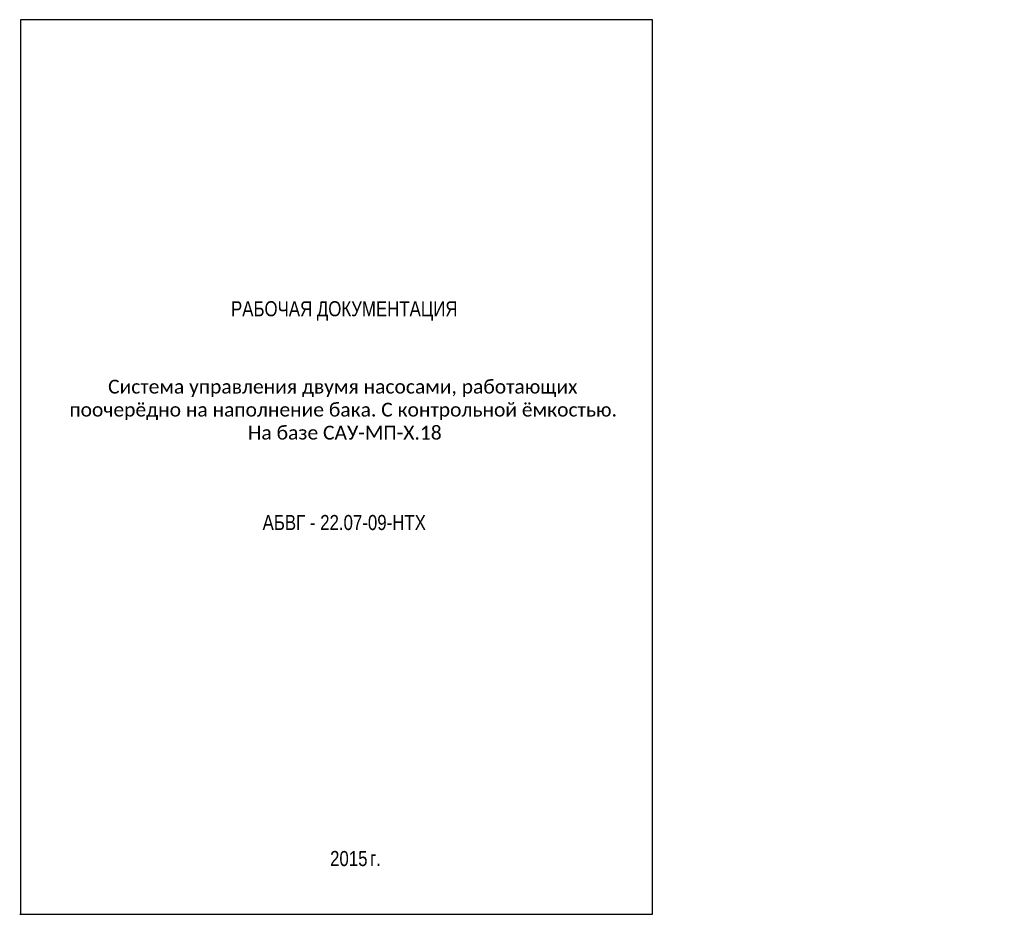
# Model space of a CAD drawing. Header units: millimetres. Extents: x 2538 to 2959, y 895 to 2827.
# Tile 4 of 4: x 2538 to 2864, y 2530 to 2827. Entities that reach past the tile are written whole.
import ezdxf
from ezdxf.enums import TextEntityAlignment as Align

# ---------------------------------------------------------------- set-up
doc = ezdxf.new("R2010")
doc.units = ezdxf.units.MM
doc.styles.add('Arial', font='arial.ttf')
doc.styles.get("Standard").update_dxf_attribs({"font": 'arial.ttf'})

msp = doc.modelspace()

# ---------------------------------------------------------------- linework, layer by layer
at = {"lineweight": -3}
for p, q in [((2747.65, 2827), (2537.9, 2827)), ((2537.9, 2827), (2537.9, 2530)), ((2747.65, 2530), (2747.65, 2827)), ((2537.65, 2530), (2747.65, 2530))]:
    msp.add_line(p, q, dxfattribs=at)

# ---------------------------------------------------------------- texts
at = {"color": 7, "style": 'Arial', "width": 0.8}
msp.add_text('РАБОЧАЯ ДОКУМЕНТАЦИЯ', height=5, dxfattribs=at).set_placement((2645.37, 2733.54), align=Align.TOP_CENTER)
at = {"color": 0, "style": 'Arial', "width": 0.8}
msp.add_text('АБВГ - 22.07-09-НТХ', height=5, dxfattribs=at).set_placement((2645.37, 2656.07), align=Align.BOTTOM_CENTER)
for s, p in [('2015', (2653.09, 2546.02)), ('г.', (2657.54, 2546.02))]:
    msp.add_text(s, height=5, dxfattribs=at).set_placement(p, align=Align.RIGHT)
at = {"insert": (2552.56, 2707.47), "char_height": 5, "width": 185.7991, "attachment_point": 1}
msp.add_mtext('\\pi14.438;{\\fCalibri|b0|i0|c204|p34;\\H0.91667x;Система управления двумя насосами, работающих \\P\\pi1.5939;поочерёдно на наполнение бака. С контрольной ёмкостью. \\H1.3325x; \\H0.75048x;\\P\\pi60.86;На базе САУ-МП-Х.18\\H1.2217x; }', dxfattribs=at)

doc.saveas('drawing.dxf')
